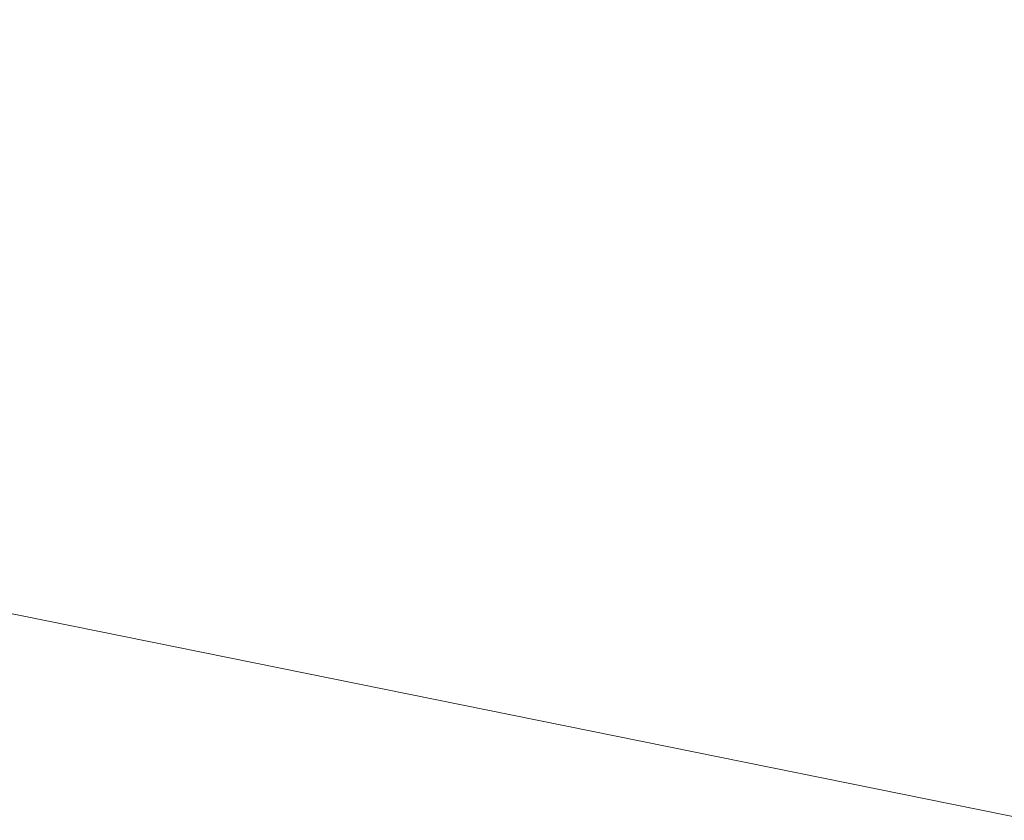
# Model space of a CAD drawing. Header units: millimetres. Extents: x -276 to 275, y -103 to 102.
# Tile 84 of 256: x -1.7132 to -1.6754, y -10.4999 to -10.4691. Entities that reach past the tile are written whole.
import ezdxf

# ---------------------------------------------------------------- set-up
doc = ezdxf.new("R2010")
doc.units = ezdxf.units.MM
doc.layers.add('G-IMPT', color=8, linetype='Continuous')

# ---------------------------------------------------------------- blocks, each defined once
blk = doc.blocks.new('QS5229_dwg-56015-View 1')
at = {"layer": 'G-IMPT', "lineweight": 9}
mesh = blk.add_polyface(dxfattribs=at)
corners = [(1.674338, 141.906109, -10.000001), (1.674338, 141.906109, -9.874992), (1.674338, 141.906109, -9.749984), (1.674338, 141.906109, -9.624977), (1.674339, 141.906109, -9.499969), (1.199761, 141.399818, -9.555322), (0.579458, 141.085783, -9.611614), (-0.109302, 141.002985, -9.666113), (-0.786266, 141.161033, -9.722827), (-1.36732, 141.540398, -9.777075), (-1.784498, 142.096913, -9.833817), (-1.985671, 142.761017, -9.888333), (-1.947488, 143.455288, -9.944626), (-1.674338, 144.093885, -9.999999), (-1.674338, 144.093885, -10.125), (-1.674338, 144.093885, -10.25), (-1.674338, 144.093885, -10.375), (-1.674338, 144.093885, -10.5), (-1.947486, 143.455297, -10.444627), (-1.985672, 142.761026, -10.388334), (-1.784501, 142.096922, -10.333817), (-1.367324, 141.540407, -10.277075), (-0.786271, 141.161042, -10.222827), (-0.109308, 141.002985, -10.166113), (0.579453, 141.085783, -10.111614), (1.199757, 141.399818, -10.055323)]
mesh.append_faces([[corners[k] for k in face] for face in [(24, 8, 23), (23, 9, 22), (22, 10, 21), (20, 15, 19), (16, 19, 15), (10, 22, 9)]], dxfattribs={"vtx0": -1, "vtx1": -1})
mesh.append_faces([[corners[k] for k in face] for face in [(7, 25, 1), (12, 14, 20)]], dxfattribs={"vtx0": -1, "vtx1": -1, "vtx2": -1})
mesh.append_faces([[corners[k] for k in face] for face in [(3, 5, 6), (2, 6, 7), (6, 2, 3), (24, 7, 8), (23, 8, 9), (21, 10, 11), (16, 18, 19)]], dxfattribs={"vtx0": -1, "vtx2": -1})
mesh.append_faces([[corners[k] for k in face] for face in [(4, 5, 3), (17, 18, 16)]], dxfattribs={"vtx1": -1})
mesh.append_faces([[corners[k] for k in face] for face in [(1, 2, 7), (24, 25, 7), (11, 12, 20), (20, 21, 11), (14, 15, 20)]], dxfattribs={"vtx1": -1, "vtx2": -1})
mesh.append_faces([[corners[k] for k in face] for face in [(25, 0, 1), (12, 13, 14)]], dxfattribs={"vtx2": -1})

msp = doc.modelspace()

# ---------------------------------------------------------------- block references
at = {"layer": 'G-IMPT', "lineweight": 9, "extrusion": (0, 1, 0), "rotation": 180}
msp.add_blockref('QS5229_dwg-56015-View 1', (0, 150.121617, 0.000074), dxfattribs=at)

doc.saveas('drawing.dxf')
